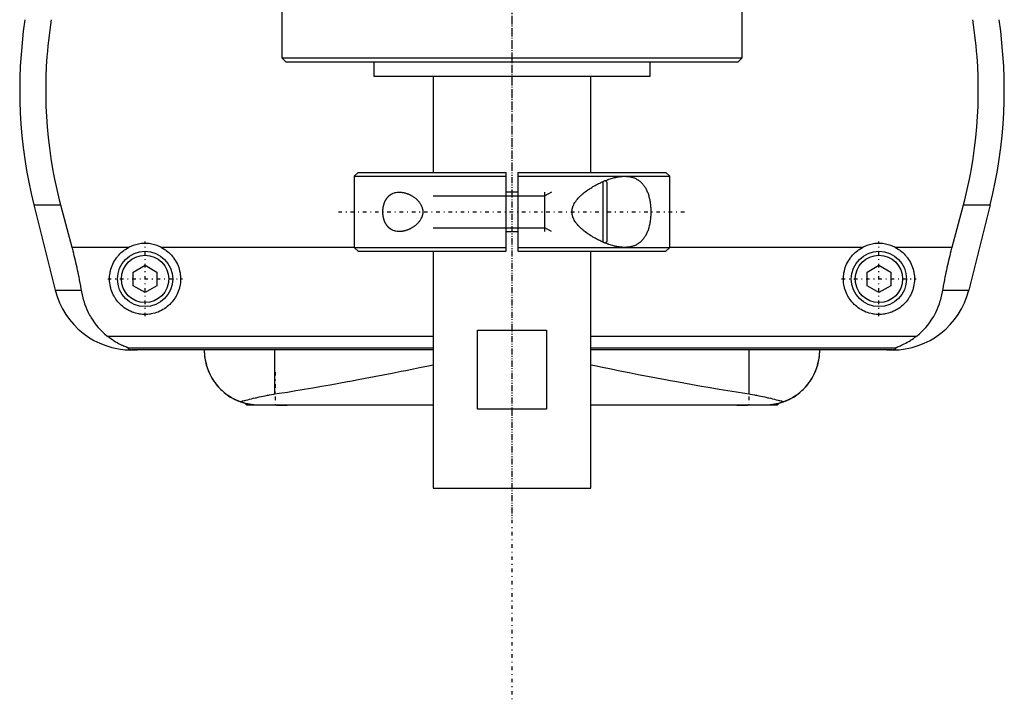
# Model space of a CAD drawing. Extents: x -90 to 90, y -104 to 484.
# Tile 1 of 5: x -62 to 62, y -104 to -18. Entities that reach past the tile are written whole.
import ezdxf

# ---------------------------------------------------------------- set-up
doc = ezdxf.new("R2010")
doc.units = 0
doc.linetypes.add('CENTER', pattern=[1.5, 0.45, -0.5, 0.05, -0.5])
for name, color, linetype in [('AM_0', 7, 'CONTINUOUS'), ('AM_10', 7, 'CONTINUOUS'), ('AM_7', 7, 'CENTER')]:
    doc.layers.add(name, color=color, linetype=linetype)

msp = doc.modelspace()

# ---------------------------------------------------------------- linework, layer by layer
at = {"layer": 'AM_0', "color": 7, "linetype": 'CONTINUOUS'}
for p, q in [((-29.18, -9.5), (-29.18, -23)), ((29.18, -23), (29.18, -9.5)), ((-29.18, -23), (-28.68, -23.5)), ((-29.18, -23), (29.18, -23)), ((-28.68, -23.5), (28.68, -23.5)), ((-17.5, -23.5), (-17.5, -25.3)), ((17.5, -25.3), (17.5, -23.5)), ((28.68, -23.5), (29.18, -23)), ((-17.5, -25.3), (17.5, -25.3)), ((-10, -25.3), (-10, -37.5)), ((10, -37.5), (10, -25.3)), ((-19.5, -37.5), (-20, -38)), ((-20, -38), (-20, -47)), ((-20, -38), (-0.75, -38)), ((-19.5, -37.5), (-0.75, -37.5)), ((-0.75, -47.5), (-0.75, -37.5)), ((0.75, -37.5), (19.5, -37.5)), ((0.75, -37.5), (0.75, -47.5)), ((0.75, -38), (20, -38)), ((11.5, -38.67), (11.5, -46.33)), ((12, -38.75), (11.8, -38.55)), ((20, -38), (19.5, -37.5)), ((20, -47), (20, -38)), ((12, -38.75), (12, -46.25)), ((0.75, -40), (-0.75, -40)), ((-60.6, -41.62), (-57.89, -52.43)), ((-60.6, -41.62), (-57.2, -41.62)), ((-57.2, -41.62), (-55.78, -46.97)), ((55.78, -46.97), (57.2, -41.62)), ((57.2, -41.62), (60.6, -41.62)), ((60.6, -41.62), (57.89, -52.43)), ((-0.75, -45), (0.75, -45)), ((-55.78, -46.97), (-48.5, -46.97)), ((-44.5, -46.97), (-20, -46.97)), ((-20, -47), (-19.5, -47.5)), ((-20, -47), (-0.75, -47)), ((0.75, -47), (20, -47)), ((11.8, -46.45), (12, -46.25)), ((19.5, -47.5), (20, -47)), ((20, -46.97), (44.5, -46.97)), ((48.5, -46.97), (55.78, -46.97)), ((-19.5, -47.5), (-0.75, -47.5)), ((-10, -47.5), (-10, -77.5)), ((0.75, -47.5), (19.5, -47.5)), ((10, -77.5), (10, -47.5)), ((-48, -50.13), (-46.5, -49.27)), ((-46.5, -49.27), (-45, -50.13)), ((45, -50.13), (46.5, -49.27)), ((46.5, -49.27), (48, -50.13)), ((-48, -51.87), (-48, -50.13)), ((-45, -50.13), (-45, -51.87)), ((45, -51.87), (45, -50.13)), ((48, -50.13), (48, -51.87)), ((-46.5, -52.73), (-48, -51.87)), ((-45, -51.87), (-46.5, -52.73)), ((46.5, -52.73), (45, -51.87)), ((48, -51.87), (46.5, -52.73)), ((-57.89, -52.43), (-54.6, -52.43)), ((54.6, -52.43), (57.89, -52.43)), ((-10, -58.31), (-51.17, -58.31)), ((-4.36, -67.5), (-4.36, -57.5)), ((-4.36, -57.5), (4.36, -57.5)), ((4.36, -57.5), (4.36, -67.5)), ((51.17, -58.31), (10, -58.31)), ((-10, -59.75), (-48.57, -59.75)), ((48.57, -59.75), (10, -59.75)), ((-10.01, -60), (-48.19, -60)), ((-30.04, -65.57), (-30.04, -60)), ((48.19, -60), (10.01, -60)), ((30.04, -65.57), (30.04, -60)), ((-34.07, -66.69), (-34.23, -66.64)), ((-33.85, -66.75), (-33.6, -67)), ((-10, -67), (-33.6, -67)), ((33.6, -67), (10, -67)), ((33.6, -67), (33.85, -66.75)), ((34.24, -66.63), (34.07, -66.69)), ((4.36, -67.5), (-4.36, -67.5)), ((-10, -77.5), (10, -77.5))]:
    msp.add_line(p, q, dxfattribs=at)
for points in [[(-58.39, -18.16, 0), (-58.5, -18.82, 0), (-58.67, -20.16, 0), (-58.82, -21.48, 0), (-58.88, -22.14, 0), (-58.94, -22.8, 0), (-59.02, -24.1, 0), (-59.07, -25.38, 0), (-59.09, -26.64, 0), (-59.09, -27.88, 0), (-59.06, -29.15, 0), (-59.03, -29.79, 0), (-58.99, -30.44, 0), (-58.9, -31.75, 0), (-58.78, -33.07, 0), (-58.62, -34.4, 0), (-58.43, -35.73, 0), (-58.21, -37.05, 0), (-58.09, -37.72, 0), (-57.96, -38.38, 0), (-57.68, -39.69, 0), (-57.37, -40.98, 0), (-57.2, -41.62, 0)], [(57.2, -41.62, 0), (57.37, -40.98, 0), (57.68, -39.69, 0), (57.96, -38.38, 0), (58.09, -37.72, 0), (58.21, -37.05, 0), (58.43, -35.73, 0), (58.62, -34.4, 0), (58.78, -33.07, 0), (58.9, -31.75, 0), (58.99, -30.44, 0), (59.03, -29.79, 0), (59.06, -29.15, 0), (59.09, -27.88, 0), (59.09, -26.64, 0), (59.07, -25.38, 0), (59.02, -24.1, 0), (58.94, -22.8, 0), (58.88, -22.14, 0), (58.82, -21.48, 0), (58.67, -20.16, 0), (58.5, -18.82, 0), (58.39, -18.16, 0)], [(14.28, -47, 0), (14.22, -47, 0), (14.09, -47, 0), (13.96, -46.99, 0), (13.9, -46.98, 0), (13.83, -46.98, 0), (13.7, -46.96, 0), (13.57, -46.95, 0), (13.43, -46.92, 0), (13.29, -46.9, 0), (13.15, -46.87, 0), (13.08, -46.86, 0), (13.01, -46.84, 0), (12.87, -46.81, 0), (12.73, -46.77, 0), (12.58, -46.73, 0), (12.44, -46.68, 0), (12.29, -46.63, 0), (12.22, -46.61, 0), (12.15, -46.58, 0), (12, -46.53, 0), (11.85, -46.47, 0), (11.78, -46.45, 0), (11.7, -46.42, 0), (11.56, -46.35, 0), (11.41, -46.29, 0), (11.34, -46.26, 0), (11.26, -46.22, 0), (11.11, -46.15, 0), (10.97, -46.08, 0), (10.82, -46.01, 0), (10.68, -45.93, 0), (10.53, -45.85, 0), (10.46, -45.81, 0), (10.39, -45.77, 0), (10.25, -45.69, 0), (10.11, -45.6, 0), (9.97, -45.52, 0), (9.83, -45.43, 0), (9.7, -45.34, 0), (9.63, -45.29, 0), (9.56, -45.25, 0), (9.43, -45.15, 0), (9.29, -45.05, 0), (9.16, -44.94, 0), (9.02, -44.83, 0), (8.89, -44.72, 0), (8.83, -44.66, 0), (8.76, -44.6, 0), (8.64, -44.48, 0), (8.51, -44.36, 0), (8.39, -44.23, 0), (8.28, -44.1, 0), (8.17, -43.97, 0), (8.12, -43.9, 0), (8.07, -43.83, 0), (7.98, -43.69, 0), (7.89, -43.55, 0), (7.82, -43.4, 0), (7.78, -43.31, 0), (7.76, -43.28, 0), (7.75, -43.26, 0), (7.75, -43.24, 0), (7.74, -43.23, 0), (7.73, -43.21, 0), (7.72, -43.18, 0), (7.71, -43.15, 0), (7.71, -43.13, 0), (7.7, -43.1, 0), (7.69, -43.09, 0), (7.69, -43.07, 0), (7.68, -43.05, 0), (7.67, -43.02, 0), (7.67, -43.01, 0), (7.67, -42.99, 0), (7.66, -42.97, 0), (7.65, -42.94, 0), (7.65, -42.93, 0), (7.65, -42.91, 0), (7.64, -42.89, 0), (7.63, -42.86, 0), (7.63, -42.83, 0), (7.62, -42.8, 0), (7.62, -42.77, 0), (7.62, -42.76, 0), (7.62, -42.75, 0), (7.61, -42.72, 0), (7.61, -42.69, 0), (7.61, -42.66, 0), (7.6, -42.63, 0), (7.6, -42.6, 0), (7.6, -42.59, 0), (7.6, -42.57, 0), (7.6, -42.54, 0), (7.6, -42.51, 0), (7.6, -42.5, 0), (7.6, -42.49, 0), (7.6, -42.46, 0), (7.6, -42.43, 0), (7.6, -42.41, 0), (7.6, -42.4, 0), (7.6, -42.37, 0), (7.61, -42.34, 0), (7.61, -42.31, 0), (7.61, -42.28, 0), (7.62, -42.25, 0), (7.62, -42.24, 0), (7.62, -42.23, 0), (7.62, -42.2, 0), (7.63, -42.17, 0), (7.63, -42.14, 0), (7.64, -42.11, 0), (7.65, -42.09, 0), (7.65, -42.07, 0), (7.65, -42.06, 0), (7.66, -42.03, 0), (7.67, -42.01, 0), (7.67, -41.99, 0), (7.67, -41.98, 0), (7.68, -41.95, 0), (7.69, -41.93, 0), (7.69, -41.91, 0), (7.7, -41.9, 0), (7.71, -41.87, 0), (7.71, -41.85, 0), (7.72, -41.82, 0), (7.73, -41.79, 0), (7.74, -41.77, 0), (7.75, -41.76, 0), (7.75, -41.74, 0), (7.76, -41.72, 0), (7.78, -41.69, 0), (7.82, -41.6, 0), (7.89, -41.45, 0), (7.98, -41.31, 0), (8.07, -41.17, 0), (8.12, -41.1, 0), (8.17, -41.03, 0), (8.28, -40.9, 0), (8.39, -40.77, 0), (8.51, -40.64, 0), (8.64, -40.52, 0), (8.76, -40.4, 0), (8.83, -40.34, 0), (8.89, -40.28, 0), (9.02, -40.17, 0), (9.16, -40.06, 0), (9.29, -39.95, 0), (9.43, -39.85, 0), (9.56, -39.75, 0), (9.63, -39.71, 0), (9.7, -39.66, 0), (9.83, -39.57, 0), (9.97, -39.48, 0), (10.11, -39.4, 0), (10.25, -39.31, 0), (10.39, -39.23, 0), (10.46, -39.19, 0), (10.53, -39.15, 0), (10.68, -39.07, 0), (10.82, -38.99, 0), (10.97, -38.92, 0), (11.11, -38.85, 0), (11.26, -38.78, 0), (11.34, -38.74, 0), (11.41, -38.71, 0), (11.56, -38.65, 0), (11.7, -38.58, 0), (11.78, -38.55, 0), (11.85, -38.53, 0), (12, -38.47, 0), (12.15, -38.42, 0), (12.22, -38.39, 0), (12.29, -38.37, 0), (12.44, -38.32, 0), (12.58, -38.27, 0), (12.73, -38.23, 0), (12.87, -38.19, 0), (13.01, -38.16, 0), (13.08, -38.14, 0), (13.15, -38.13, 0), (13.29, -38.1, 0), (13.43, -38.08, 0), (13.57, -38.05, 0), (13.7, -38.04, 0), (13.83, -38.02, 0), (13.9, -38.02, 0), (13.96, -38.01, 0), (14.09, -38, 0), (14.22, -38, 0), (14.28, -38, 0)], [(14.28, -38, 0), (14.33, -38, 0), (14.43, -38, 0), (14.53, -38.01, 0), (14.58, -38.01, 0), (14.63, -38.01, 0), (14.73, -38.03, 0), (14.83, -38.04, 0), (14.93, -38.05, 0), (15.03, -38.07, 0), (15.13, -38.09, 0), (15.18, -38.11, 0), (15.23, -38.12, 0), (15.32, -38.15, 0), (15.42, -38.18, 0), (15.51, -38.21, 0), (15.6, -38.25, 0), (15.69, -38.29, 0), (15.74, -38.32, 0), (15.78, -38.34, 0), (15.87, -38.39, 0), (15.96, -38.44, 0), (16, -38.47, 0), (16.04, -38.5, 0), (16.12, -38.56, 0), (16.2, -38.62, 0), (16.24, -38.65, 0), (16.28, -38.68, 0), (16.36, -38.75, 0), (16.43, -38.83, 0), (16.5, -38.9, 0), (16.57, -38.98, 0), (16.64, -39.06, 0), (16.67, -39.11, 0), (16.71, -39.15, 0), (16.77, -39.24, 0), (16.83, -39.33, 0), (16.89, -39.42, 0), (16.94, -39.52, 0), (17, -39.62, 0), (17.02, -39.68, 0), (17.05, -39.73, 0), (17.1, -39.84, 0), (17.15, -39.95, 0), (17.2, -40.07, 0), (17.24, -40.19, 0), (17.28, -40.32, 0), (17.3, -40.38, 0), (17.32, -40.45, 0), (17.36, -40.58, 0), (17.39, -40.71, 0), (17.43, -40.85, 0), (17.46, -40.99, 0), (17.48, -41.13, 0), (17.49, -41.2, 0), (17.51, -41.27, 0), (17.53, -41.41, 0), (17.55, -41.56, 0), (17.56, -41.7, 0), (17.57, -41.85, 0), (17.58, -41.99, 0), (17.59, -42.07, 0), (17.59, -42.14, 0), (17.6, -42.28, 0), (17.6, -42.43, 0), (17.6, -42.5, 0), (17.6, -42.57, 0), (17.6, -42.72, 0), (17.59, -42.86, 0), (17.59, -42.93, 0), (17.58, -43.01, 0), (17.57, -43.15, 0), (17.56, -43.3, 0), (17.55, -43.44, 0), (17.53, -43.59, 0), (17.51, -43.73, 0), (17.49, -43.8, 0), (17.48, -43.87, 0), (17.46, -44.01, 0), (17.43, -44.15, 0), (17.39, -44.29, 0), (17.36, -44.42, 0), (17.32, -44.55, 0), (17.3, -44.62, 0), (17.28, -44.68, 0), (17.24, -44.81, 0), (17.2, -44.93, 0), (17.15, -45.05, 0), (17.1, -45.16, 0), (17.05, -45.27, 0), (17.02, -45.32, 0), (17, -45.38, 0), (16.94, -45.48, 0), (16.89, -45.58, 0), (16.83, -45.67, 0), (16.77, -45.76, 0), (16.71, -45.85, 0), (16.67, -45.89, 0), (16.64, -45.94, 0), (16.57, -46.02, 0), (16.5, -46.1, 0), (16.43, -46.17, 0), (16.36, -46.25, 0), (16.28, -46.32, 0), (16.24, -46.35, 0), (16.2, -46.38, 0), (16.12, -46.44, 0), (16.04, -46.5, 0), (16, -46.53, 0), (15.96, -46.56, 0), (15.87, -46.61, 0), (15.78, -46.66, 0), (15.74, -46.68, 0), (15.69, -46.71, 0), (15.6, -46.75, 0), (15.51, -46.79, 0), (15.42, -46.82, 0), (15.32, -46.85, 0), (15.23, -46.88, 0), (15.18, -46.89, 0), (15.13, -46.91, 0), (15.03, -46.93, 0), (14.93, -46.95, 0), (14.83, -46.96, 0), (14.73, -46.97, 0), (14.63, -46.99, 0), (14.58, -46.99, 0), (14.53, -46.99, 0), (14.43, -47, 0), (14.33, -47, 0), (14.28, -47, 0)], [(-16.36, -42.5, 0), (-16.36, -42.48, 0), (-16.36, -42.44, 0), (-16.36, -42.4, 0), (-16.36, -42.38, 0), (-16.36, -42.36, 0), (-16.36, -42.32, 0), (-16.36, -42.27, 0), (-16.35, -42.23, 0), (-16.35, -42.19, 0), (-16.35, -42.15, 0), (-16.34, -42.13, 0), (-16.34, -42.11, 0), (-16.34, -42.07, 0), (-16.33, -42.03, 0), (-16.33, -41.99, 0), (-16.32, -41.95, 0), (-16.31, -41.91, 0), (-16.31, -41.88, 0), (-16.31, -41.86, 0), (-16.3, -41.82, 0), (-16.29, -41.78, 0), (-16.28, -41.76, 0), (-16.28, -41.74, 0), (-16.27, -41.7, 0), (-16.26, -41.67, 0), (-16.26, -41.65, 0), (-16.25, -41.63, 0), (-16.24, -41.59, 0), (-16.23, -41.55, 0), (-16.22, -41.51, 0), (-16.21, -41.47, 0), (-16.19, -41.44, 0), (-16.19, -41.42, 0), (-16.18, -41.4, 0), (-16.17, -41.36, 0), (-16.15, -41.33, 0), (-16.14, -41.29, 0), (-16.13, -41.26, 0), (-16.11, -41.22, 0), (-16.1, -41.21, 0), (-16.1, -41.19, 0), (-16.08, -41.15, 0), (-16.06, -41.12, 0), (-16.05, -41.09, 0), (-16.03, -41.06, 0), (-16.01, -41.03, 0), (-16.01, -41.01, 0), (-16, -41, 0), (-15.98, -40.97, 0), (-15.96, -40.94, 0), (-15.94, -40.91, 0), (-15.93, -40.88, 0), (-15.91, -40.85, 0), (-15.9, -40.84, 0), (-15.89, -40.82, 0), (-15.87, -40.8, 0), (-15.85, -40.77, 0), (-15.83, -40.75, 0), (-15.81, -40.72, 0), (-15.79, -40.69, 0), (-15.78, -40.68, 0), (-15.77, -40.67, 0), (-15.75, -40.65, 0), (-15.73, -40.62, 0), (-15.72, -40.61, 0), (-15.71, -40.6, 0), (-15.69, -40.58, 0), (-15.67, -40.55, 0), (-15.66, -40.54, 0), (-15.64, -40.53, 0), (-15.62, -40.51, 0), (-15.6, -40.49, 0), (-15.58, -40.47, 0), (-15.55, -40.45, 0), (-15.53, -40.43, 0), (-15.52, -40.42, 0), (-15.51, -40.41, 0), (-15.48, -40.39, 0), (-15.46, -40.37, 0), (-15.43, -40.35, 0), (-15.41, -40.33, 0), (-15.38, -40.32, 0), (-15.37, -40.31, 0), (-15.36, -40.3, 0), (-15.33, -40.28, 0), (-15.31, -40.27, 0), (-15.28, -40.25, 0), (-15.25, -40.24, 0), (-15.23, -40.22, 0), (-15.21, -40.22, 0), (-15.2, -40.21, 0), (-15.17, -40.2, 0), (-15.15, -40.18, 0), (-15.05, -40.14, 0), (-14.88, -40.08, 0), (-14.8, -40.06, 0), (-14.71, -40.04, 0), (-14.54, -40.01, 0), (-14.37, -40, 0), (-14.28, -40, 0)], [(-14.28, -40, 0), (-14.25, -40, 0), (-14.19, -40, 0), (-14.12, -40.01, 0), (-14.09, -40.01, 0), (-14.06, -40.01, 0), (-13.99, -40.02, 0), (-13.93, -40.03, 0), (-13.86, -40.04, 0), (-13.79, -40.05, 0), (-13.72, -40.06, 0), (-13.69, -40.07, 0), (-13.65, -40.08, 0), (-13.58, -40.09, 0), (-13.52, -40.11, 0), (-13.45, -40.13, 0), (-13.38, -40.16, 0), (-13.31, -40.18, 0), (-13.27, -40.19, 0), (-13.24, -40.21, 0), (-13.17, -40.23, 0), (-13.1, -40.26, 0), (-13.06, -40.28, 0), (-13.03, -40.29, 0), (-12.96, -40.32, 0), (-12.89, -40.36, 0), (-12.86, -40.38, 0), (-12.82, -40.39, 0), (-12.76, -40.43, 0), (-12.69, -40.47, 0), (-12.62, -40.51, 0), (-12.56, -40.55, 0), (-12.49, -40.6, 0), (-12.46, -40.62, 0), (-12.43, -40.64, 0), (-12.36, -40.69, 0), (-12.3, -40.73, 0), (-12.24, -40.78, 0), (-12.18, -40.83, 0), (-12.12, -40.88, 0), (-12.09, -40.91, 0), (-12.06, -40.94, 0), (-12.01, -40.99, 0), (-11.95, -41.05, 0), (-11.89, -41.11, 0), (-11.84, -41.18, 0), (-11.78, -41.24, 0), (-11.76, -41.28, 0), (-11.73, -41.31, 0), (-11.68, -41.38, 0), (-11.63, -41.45, 0), (-11.58, -41.53, 0), (-11.54, -41.61, 0), (-11.5, -41.68, 0), (-11.48, -41.72, 0), (-11.46, -41.76, 0), (-11.43, -41.85, 0), (-11.4, -41.93, 0), (-11.37, -42.02, 0), (-11.35, -42.1, 0), (-11.33, -42.19, 0), (-11.32, -42.23, 0), (-11.32, -42.28, 0), (-11.31, -42.37, 0), (-11.3, -42.46, 0), (-11.3, -42.5, 0), (-11.3, -42.54, 0), (-11.31, -42.63, 0), (-11.32, -42.72, 0), (-11.32, -42.77, 0), (-11.33, -42.81, 0), (-11.35, -42.9, 0), (-11.37, -42.98, 0), (-11.4, -43.07, 0), (-11.43, -43.15, 0), (-11.46, -43.24, 0), (-11.48, -43.28, 0), (-11.5, -43.32, 0), (-11.54, -43.39, 0), (-11.58, -43.47, 0), (-11.63, -43.55, 0), (-11.68, -43.62, 0), (-11.73, -43.69, 0), (-11.76, -43.72, 0), (-11.78, -43.76, 0), (-11.84, -43.82, 0), (-11.89, -43.89, 0), (-11.95, -43.95, 0), (-12.01, -44.01, 0), (-12.06, -44.06, 0), (-12.09, -44.09, 0), (-12.12, -44.12, 0), (-12.18, -44.17, 0), (-12.24, -44.22, 0), (-12.3, -44.27, 0), (-12.36, -44.31, 0), (-12.43, -44.36, 0), (-12.46, -44.38, 0), (-12.49, -44.4, 0), (-12.56, -44.45, 0), (-12.62, -44.49, 0), (-12.69, -44.53, 0), (-12.76, -44.57, 0), (-12.82, -44.61, 0), (-12.86, -44.62, 0), (-12.89, -44.64, 0), (-12.96, -44.68, 0), (-13.03, -44.71, 0), (-13.06, -44.72, 0), (-13.1, -44.74, 0), (-13.17, -44.77, 0), (-13.24, -44.79, 0), (-13.27, -44.81, 0), (-13.31, -44.82, 0), (-13.38, -44.84, 0), (-13.45, -44.87, 0), (-13.52, -44.89, 0), (-13.58, -44.91, 0), (-13.65, -44.92, 0), (-13.69, -44.93, 0), (-13.72, -44.94, 0), (-13.79, -44.95, 0), (-13.86, -44.96, 0), (-13.93, -44.97, 0), (-13.99, -44.98, 0), (-14.06, -44.99, 0), (-14.09, -44.99, 0), (-14.12, -44.99, 0), (-14.19, -45, 0), (-14.25, -45, 0), (-14.28, -45, 0)], [(-14.28, -45, 0), (-14.37, -45, 0), (-14.54, -44.99, 0), (-14.71, -44.96, 0), (-14.8, -44.94, 0), (-14.88, -44.92, 0), (-15.05, -44.86, 0), (-15.15, -44.82, 0), (-15.17, -44.8, 0), (-15.2, -44.79, 0), (-15.21, -44.78, 0), (-15.23, -44.78, 0), (-15.25, -44.76, 0), (-15.28, -44.75, 0), (-15.31, -44.73, 0), (-15.33, -44.72, 0), (-15.36, -44.7, 0), (-15.37, -44.69, 0), (-15.38, -44.68, 0), (-15.41, -44.67, 0), (-15.43, -44.65, 0), (-15.46, -44.63, 0), (-15.48, -44.61, 0), (-15.51, -44.59, 0), (-15.52, -44.58, 0), (-15.53, -44.57, 0), (-15.55, -44.55, 0), (-15.58, -44.53, 0), (-15.6, -44.51, 0), (-15.62, -44.49, 0), (-15.64, -44.47, 0), (-15.66, -44.46, 0), (-15.67, -44.45, 0), (-15.69, -44.42, 0), (-15.71, -44.4, 0), (-15.72, -44.39, 0), (-15.73, -44.38, 0), (-15.75, -44.35, 0), (-15.77, -44.33, 0), (-15.78, -44.32, 0), (-15.79, -44.31, 0), (-15.81, -44.28, 0), (-15.83, -44.25, 0), (-15.85, -44.23, 0), (-15.87, -44.2, 0), (-15.89, -44.18, 0), (-15.9, -44.16, 0), (-15.91, -44.15, 0), (-15.93, -44.12, 0), (-15.94, -44.09, 0), (-15.96, -44.06, 0), (-15.98, -44.03, 0), (-16, -44, 0), (-16.01, -43.99, 0), (-16.01, -43.97, 0), (-16.03, -43.94, 0), (-16.05, -43.91, 0), (-16.06, -43.88, 0), (-16.08, -43.85, 0), (-16.1, -43.81, 0), (-16.1, -43.79, 0), (-16.11, -43.78, 0), (-16.13, -43.74, 0), (-16.14, -43.71, 0), (-16.15, -43.67, 0), (-16.17, -43.64, 0), (-16.18, -43.6, 0), (-16.19, -43.58, 0), (-16.19, -43.56, 0), (-16.21, -43.53, 0), (-16.22, -43.49, 0), (-16.23, -43.45, 0), (-16.24, -43.41, 0), (-16.25, -43.37, 0), (-16.26, -43.35, 0), (-16.26, -43.33, 0), (-16.27, -43.3, 0), (-16.28, -43.26, 0), (-16.28, -43.24, 0), (-16.29, -43.22, 0), (-16.3, -43.18, 0), (-16.31, -43.14, 0), (-16.31, -43.12, 0), (-16.31, -43.09, 0), (-16.32, -43.05, 0), (-16.33, -43.01, 0), (-16.33, -42.97, 0), (-16.34, -42.93, 0), (-16.34, -42.89, 0), (-16.34, -42.87, 0), (-16.35, -42.85, 0), (-16.35, -42.81, 0), (-16.35, -42.77, 0), (-16.36, -42.73, 0), (-16.36, -42.68, 0), (-16.36, -42.64, 0), (-16.36, -42.62, 0), (-16.36, -42.6, 0), (-16.36, -42.56, 0), (-16.36, -42.52, 0), (-16.36, -42.5, 0)], [(-55.78, -46.97, 0), (-55.74, -47.12, 0), (-55.66, -47.42, 0), (-55.58, -47.73, 0), (-55.55, -47.88, 0), (-55.51, -48.03, 0), (-55.44, -48.33, 0), (-55.37, -48.63, 0), (-55.3, -48.92, 0), (-55.23, -49.22, 0), (-55.16, -49.52, 0), (-55.13, -49.68, 0), (-55.1, -49.83, 0), (-55.03, -50.13, 0), (-54.97, -50.44, 0), (-54.91, -50.74, 0), (-54.85, -51.05, 0), (-54.79, -51.35, 0), (-54.76, -51.51, 0), (-54.73, -51.66, 0), (-54.68, -51.97, 0), (-54.63, -52.27, 0), (-54.6, -52.43, 0)], [(-44.5, -46.97, 0), (-44.4, -47.02, 0), (-44.2, -47.13, 0), (-44, -47.26, 0), (-43.91, -47.32, 0), (-43.82, -47.39, 0), (-43.64, -47.53, 0), (-43.47, -47.67, 0), (-43.31, -47.82, 0), (-43.16, -47.98, 0), (-43.02, -48.15, 0), (-42.95, -48.24, 0), (-42.88, -48.33, 0), (-42.75, -48.52, 0), (-42.63, -48.71, 0), (-42.51, -48.91, 0), (-42.41, -49.12, 0), (-42.32, -49.33, 0), (-42.28, -49.44, 0), (-42.24, -49.55, 0), (-42.17, -49.76, 0), (-42.12, -49.99, 0), (-42.09, -50.1, 0), (-42.07, -50.21, 0), (-42.04, -50.43, 0), (-42.01, -50.65, 0), (-42.01, -50.76, 0), (-42, -50.87, 0), (-42, -51.08, 0), (-42.01, -51.3, 0), (-42.03, -51.51, 0), (-42.06, -51.73, 0), (-42.1, -51.95, 0), (-42.13, -52.06, 0), (-42.15, -52.17, 0), (-42.22, -52.38, 0), (-42.29, -52.59, 0), (-42.38, -52.8, 0), (-42.47, -53, 0), (-42.57, -53.2, 0), (-42.63, -53.29, 0), (-42.69, -53.39, 0), (-42.81, -53.57, 0), (-42.94, -53.75, 0), (-43.07, -53.92, 0), (-43.22, -54.08, 0), (-43.37, -54.23, 0), (-43.44, -54.3, 0), (-43.52, -54.37, 0), (-43.69, -54.51, 0), (-43.86, -54.65, 0), (-44.05, -54.77, 0), (-44.24, -54.89, 0), (-44.43, -55, 0), (-44.54, -55.05, 0), (-44.64, -55.1, 0), (-44.85, -55.19, 0), (-45.06, -55.26, 0), (-45.28, -55.33, 0), (-45.5, -55.39, 0), (-45.72, -55.43, 0), (-45.84, -55.45, 0), (-45.95, -55.47, 0), (-46.17, -55.49, 0), (-46.39, -55.5, 0), (-46.5, -55.5, 0), (-46.61, -55.5, 0), (-46.83, -55.49, 0), (-47.05, -55.47, 0), (-47.16, -55.45, 0), (-47.28, -55.43, 0), (-47.5, -55.39, 0), (-47.72, -55.33, 0), (-47.94, -55.26, 0), (-48.15, -55.19, 0), (-48.36, -55.1, 0), (-48.46, -55.05, 0), (-48.57, -55, 0), (-48.76, -54.89, 0), (-48.95, -54.77, 0), (-49.14, -54.65, 0), (-49.31, -54.51, 0), (-49.48, -54.37, 0), (-49.56, -54.3, 0), (-49.63, -54.23, 0), (-49.78, -54.08, 0), (-49.93, -53.92, 0), (-50.06, -53.75, 0), (-50.19, -53.57, 0), (-50.31, -53.39, 0), (-50.37, -53.29, 0), (-50.43, -53.2, 0), (-50.53, -53, 0), (-50.62, -52.8, 0), (-50.71, -52.59, 0), (-50.78, -52.38, 0), (-50.85, -52.17, 0), (-50.87, -52.06, 0), (-50.9, -51.95, 0), (-50.94, -51.73, 0), (-50.97, -51.51, 0), (-50.99, -51.3, 0), (-51, -51.08, 0), (-51, -50.87, 0), (-50.99, -50.76, 0), (-50.99, -50.65, 0), (-50.96, -50.43, 0), (-50.93, -50.21, 0), (-50.91, -50.1, 0), (-50.88, -49.99, 0), (-50.83, -49.76, 0), (-50.76, -49.55, 0), (-50.72, -49.44, 0), (-50.68, -49.33, 0), (-50.59, -49.12, 0), (-50.49, -48.91, 0), (-50.37, -48.71, 0), (-50.25, -48.52, 0), (-50.12, -48.33, 0), (-50.05, -48.24, 0), (-49.98, -48.15, 0), (-49.84, -47.98, 0), (-49.69, -47.82, 0), (-49.53, -47.67, 0), (-49.36, -47.53, 0), (-49.18, -47.39, 0), (-49.09, -47.32, 0), (-49, -47.26, 0), (-48.8, -47.13, 0), (-48.6, -47.02, 0), (-48.5, -46.97, 0)], [(48.5, -46.97, 0), (48.6, -47.02, 0), (48.8, -47.13, 0), (49, -47.26, 0), (49.09, -47.32, 0), (49.18, -47.39, 0), (49.36, -47.53, 0), (49.53, -47.67, 0), (49.69, -47.82, 0), (49.84, -47.98, 0), (49.98, -48.15, 0), (50.05, -48.24, 0), (50.12, -48.33, 0), (50.25, -48.52, 0), (50.37, -48.71, 0), (50.49, -48.91, 0), (50.59, -49.12, 0), (50.68, -49.33, 0), (50.72, -49.44, 0), (50.76, -49.55, 0), (50.83, -49.76, 0), (50.88, -49.99, 0), (50.91, -50.1, 0), (50.93, -50.21, 0), (50.96, -50.43, 0), (50.99, -50.65, 0), (50.99, -50.76, 0), (51, -50.87, 0), (51, -51.08, 0), (50.99, -51.3, 0), (50.97, -51.51, 0), (50.94, -51.73, 0), (50.9, -51.95, 0), (50.87, -52.06, 0), (50.85, -52.17, 0), (50.78, -52.38, 0), (50.71, -52.59, 0), (50.62, -52.8, 0), (50.53, -53, 0), (50.43, -53.2, 0), (50.37, -53.29, 0), (50.31, -53.39, 0), (50.19, -53.57, 0), (50.06, -53.75, 0), (49.93, -53.92, 0), (49.78, -54.08, 0), (49.63, -54.23, 0), (49.56, -54.3, 0), (49.48, -54.37, 0), (49.31, -54.51, 0), (49.14, -54.65, 0), (48.95, -54.77, 0), (48.76, -54.89, 0), (48.57, -55, 0), (48.46, -55.05, 0), (48.36, -55.1, 0), (48.15, -55.19, 0), (47.94, -55.26, 0), (47.72, -55.33, 0), (47.5, -55.39, 0), (47.28, -55.43, 0), (47.16, -55.45, 0), (47.05, -55.47, 0), (46.83, -55.49, 0), (46.61, -55.5, 0), (46.5, -55.5, 0), (46.39, -55.5, 0), (46.17, -55.49, 0), (45.95, -55.47, 0), (45.84, -55.45, 0), (45.72, -55.43, 0), (45.5, -55.39, 0), (45.28, -55.33, 0), (45.06, -55.26, 0), (44.85, -55.19, 0), (44.64, -55.1, 0), (44.54, -55.05, 0), (44.43, -55, 0), (44.24, -54.89, 0), (44.05, -54.77, 0), (43.86, -54.65, 0), (43.69, -54.51, 0), (43.52, -54.37, 0), (43.44, -54.3, 0), (43.37, -54.23, 0), (43.22, -54.08, 0), (43.07, -53.92, 0), (42.94, -53.75, 0), (42.81, -53.57, 0), (42.69, -53.39, 0), (42.63, -53.29, 0), (42.57, -53.2, 0), (42.47, -53, 0), (42.38, -52.8, 0), (42.29, -52.59, 0), (42.22, -52.38, 0), (42.15, -52.17, 0), (42.13, -52.06, 0), (42.1, -51.95, 0), (42.06, -51.73, 0), (42.03, -51.51, 0), (42.01, -51.3, 0), (42, -51.08, 0), (42, -50.87, 0), (42.01, -50.76, 0), (42.01, -50.65, 0), (42.04, -50.43, 0), (42.07, -50.21, 0), (42.09, -50.1, 0), (42.12, -49.99, 0), (42.17, -49.76, 0), (42.24, -49.55, 0), (42.28, -49.44, 0), (42.32, -49.33, 0), (42.41, -49.12, 0), (42.51, -48.91, 0), (42.63, -48.71, 0), (42.75, -48.52, 0), (42.88, -48.33, 0), (42.95, -48.24, 0), (43.02, -48.15, 0), (43.16, -47.98, 0), (43.31, -47.82, 0), (43.47, -47.67, 0), (43.64, -47.53, 0), (43.82, -47.39, 0), (43.91, -47.32, 0), (44, -47.26, 0), (44.2, -47.13, 0), (44.4, -47.02, 0), (44.5, -46.97, 0)], [(54.6, -52.43, 0), (54.63, -52.27, 0), (54.68, -51.97, 0), (54.73, -51.66, 0), (54.76, -51.51, 0), (54.79, -51.35, 0), (54.85, -51.05, 0), (54.91, -50.74, 0), (54.97, -50.44, 0), (55.03, -50.13, 0), (55.1, -49.83, 0), (55.13, -49.68, 0), (55.16, -49.52, 0), (55.23, -49.22, 0), (55.3, -48.92, 0), (55.37, -48.63, 0), (55.44, -48.33, 0), (55.51, -48.03, 0), (55.55, -47.88, 0), (55.58, -47.73, 0), (55.66, -47.42, 0), (55.74, -47.12, 0), (55.78, -46.97, 0)], [(-54.6, -52.43, 0), (-54.57, -52.62, 0), (-54.49, -53.02, 0), (-54.39, -53.4, 0), (-54.34, -53.6, 0), (-54.28, -53.78, 0), (-54.16, -54.16, 0), (-54.02, -54.53, 0), (-53.87, -54.89, 0), (-53.71, -55.24, 0), (-53.53, -55.58, 0), (-53.43, -55.75, 0), (-53.34, -55.91, 0), (-53.13, -56.24, 0), (-52.91, -56.55, 0), (-52.68, -56.85, 0), (-52.44, -57.14, 0), (-52.18, -57.42, 0), (-52.04, -57.56, 0), (-51.91, -57.69, 0), (-51.62, -57.95, 0), (-51.33, -58.19, 0), (-51.17, -58.31, 0)], [(51.17, -58.31, 0), (51.33, -58.19, 0), (51.62, -57.95, 0), (51.91, -57.69, 0), (52.04, -57.56, 0), (52.18, -57.42, 0), (52.44, -57.14, 0), (52.68, -56.85, 0), (52.91, -56.55, 0), (53.13, -56.24, 0), (53.34, -55.91, 0), (53.44, -55.75, 0), (53.53, -55.58, 0), (53.71, -55.24, 0), (53.87, -54.88, 0), (54.02, -54.53, 0), (54.16, -54.16, 0), (54.28, -53.78, 0), (54.34, -53.6, 0), (54.39, -53.4, 0), (54.49, -53.02, 0), (54.57, -52.62, 0), (54.6, -52.43, 0)], [(-51.17, -58.31, 0), (-51.06, -58.39, 0), (-50.84, -58.55, 0), (-50.63, -58.69, 0), (-50.53, -58.76, 0), (-50.43, -58.83, 0), (-50.23, -58.95, 0), (-50.04, -59.06, 0), (-49.85, -59.16, 0), (-49.68, -59.25, 0), (-49.52, -59.33, 0), (-49.44, -59.37, 0), (-49.36, -59.4, 0), (-49.22, -59.46, 0), (-49.09, -59.52, 0), (-48.96, -59.57, 0), (-48.89, -59.6, 0), (-48.88, -59.61, 0), (-48.86, -59.61, 0), (-48.85, -59.62, 0), (-48.84, -59.62, 0), (-48.82, -59.63, 0), (-48.8, -59.64, 0), (-48.78, -59.64, 0), (-48.77, -59.65, 0), (-48.75, -59.66, 0), (-48.74, -59.66, 0), (-48.73, -59.66, 0), (-48.72, -59.67, 0), (-48.7, -59.67, 0), (-48.7, -59.68, 0), (-48.69, -59.68, 0), (-48.68, -59.69, 0), (-48.66, -59.69, 0), (-48.66, -59.69, 0), (-48.65, -59.7, 0), (-48.64, -59.7, 0), (-48.63, -59.71, 0), (-48.62, -59.71, 0), (-48.61, -59.71, 0), (-48.6, -59.72, 0), (-48.59, -59.72, 0), (-48.59, -59.72, 0), (-48.58, -59.73, 0), (-48.58, -59.73, 0), (-48.57, -59.73, 0), (-48.57, -59.74, 0), (-48.57, -59.74, 0), (-48.57, -59.74, 0), (-48.57, -59.74, 0), (-48.57, -59.74, 0), (-48.57, -59.75, 0), (-48.57, -59.75, 0)], [(48.57, -59.75, 0), (48.57, -59.75, 0), (48.57, -59.74, 0), (48.57, -59.74, 0), (48.57, -59.74, 0), (48.57, -59.74, 0), (48.57, -59.74, 0), (48.57, -59.73, 0), (48.58, -59.73, 0), (48.58, -59.73, 0), (48.59, -59.72, 0), (48.59, -59.72, 0), (48.6, -59.72, 0), (48.61, -59.71, 0), (48.62, -59.71, 0), (48.63, -59.71, 0), (48.64, -59.7, 0), (48.65, -59.7, 0), (48.66, -59.69, 0), (48.66, -59.69, 0), (48.68, -59.68, 0), (48.69, -59.68, 0), (48.7, -59.68, 0), (48.71, -59.67, 0), (48.72, -59.67, 0), (48.74, -59.66, 0), (48.74, -59.66, 0), (48.75, -59.65, 0), (48.77, -59.65, 0), (48.79, -59.64, 0), (48.8, -59.63, 0), (48.82, -59.63, 0), (48.84, -59.62, 0), (48.85, -59.62, 0), (48.86, -59.61, 0), (48.88, -59.6, 0), (48.9, -59.6, 0), (48.97, -59.57, 0), (49.1, -59.52, 0), (49.23, -59.46, 0), (49.38, -59.39, 0), (49.46, -59.36, 0), (49.54, -59.32, 0), (49.71, -59.23, 0), (49.9, -59.14, 0), (50.09, -59.03, 0), (50.28, -58.92, 0), (50.48, -58.79, 0), (50.58, -58.73, 0), (50.68, -58.66, 0), (50.88, -58.53, 0), (51.07, -58.38, 0), (51.17, -58.31, 0)], [(-48.57, -59.75, 0), (-48.58, -59.75, 0), (-48.6, -59.77, 0), (-48.62, -59.78, 0), (-48.62, -59.79, 0), (-48.63, -59.8, 0), (-48.63, -59.81, 0), (-48.63, -59.83, 0), (-48.63, -59.84, 0), (-48.62, -59.86, 0), (-48.6, -59.87, 0), (-48.58, -59.88, 0), (-48.57, -59.89, 0), (-48.54, -59.9, 0), (-48.49, -59.92, 0), (-48.43, -59.93, 0), (-48.35, -59.95, 0), (-48.3, -59.96, 0), (-48.28, -59.96, 0), (-48.27, -59.96, 0), (-48.26, -59.96, 0), (-48.25, -59.96, 0), (-48.23, -59.97, 0), (-48.21, -59.97, 0), (-48.2, -59.97, 0), (-48.19, -59.97, 0), (-48.16, -59.97, 0), (-48.14, -59.98, 0), (-48.13, -59.98, 0), (-48.11, -59.98, 0), (-48.09, -59.98, 0), (-48.06, -59.98, 0), (-48.03, -59.98, 0), (-48, -59.99, 0), (-47.97, -59.99, 0), (-47.95, -59.99, 0), (-47.93, -59.99, 0), (-47.91, -59.99, 0), (-47.9, -59.99, 0), (-47.9, -59.99, 0), (-47.89, -59.99, 0), (-47.89, -59.99, 0), (-47.88, -59.99, 0), (-47.88, -59.99, 0), (-47.87, -59.99, 0), (-47.86, -59.99, 0), (-47.86, -59.99, 0), (-47.85, -59.99, 0), (-47.85, -59.99, 0), (-47.84, -59.99, 0), (-47.83, -59.99, 0), (-47.83, -59.99, 0), (-47.82, -60, 0), (-47.81, -60, 0), (-47.81, -60, 0), (-47.81, -60, 0), (-47.8, -60, 0), (-47.79, -60, 0), (-47.78, -60, 0), (-47.78, -60, 0), (-47.77, -60, 0), (-47.76, -60, 0), (-47.76, -60, 0), (-47.75, -60, 0), (-47.74, -60, 0), (-47.73, -60, 0), (-47.73, -60, 0), (-47.72, -60, 0), (-47.71, -60, 0), (-47.71, -60, 0), (-47.7, -60, 0), (-47.69, -60, 0), (-47.69, -60, 0), (-47.68, -60, 0), (-47.67, -60, 0), (-47.67, -60, 0), (-47.66, -60, 0), (-47.66, -60, 0), (-47.65, -60, 0), (-47.64, -60, 0), (-47.63, -60, 0), (-47.62, -60, 0), (-47.61, -60, 0), (-47.61, -60, 0), (-47.6, -60, 0), (-47.59, -60, 0), (-47.58, -60, 0), (-47.57, -60, 0), (-47.57, -60, 0), (-47.56, -60, 0), (-47.55, -60, 0), (-47.55, -60, 0), (-47.54, -60, 0), (-47.53, -60, 0), (-47.52, -60, 0)], [(47.52, -60, 0), (47.53, -60, 0), (47.54, -60, 0), (47.55, -60, 0), (47.55, -60, 0), (47.56, -60, 0), (47.57, -60, 0), (47.57, -60, 0), (47.58, -60, 0), (47.59, -60, 0), (47.6, -60, 0), (47.61, -60, 0), (47.61, -60, 0), (47.62, -60, 0), (47.63, -60, 0), (47.64, -60, 0), (47.65, -60, 0), (47.66, -60, 0), (47.66, -60, 0), (47.67, -60, 0), (47.67, -60, 0), (47.68, -60, 0), (47.69, -60, 0), (47.69, -60, 0), (47.7, -60, 0), (47.71, -60, 0), (47.71, -60, 0), (47.72, -60, 0), (47.73, -60, 0), (47.73, -60, 0), (47.74, -60, 0), (47.75, -60, 0), (47.76, -60, 0), (47.76, -60, 0), (47.77, -60, 0), (47.78, -60, 0), (47.78, -60, 0), (47.79, -60, 0), (47.8, -60, 0), (47.81, -60, 0), (47.81, -60, 0), (47.81, -60, 0), (47.82, -60, 0), (47.83, -59.99, 0), (47.83, -59.99, 0), (47.84, -59.99, 0), (47.85, -59.99, 0), (47.85, -59.99, 0), (47.86, -59.99, 0), (47.86, -59.99, 0), (47.87, -59.99, 0), (47.89, -59.99, 0), (47.93, -59.99, 0), (47.95, -59.99, 0), (47.97, -59.99, 0), (48, -59.99, 0), (48.03, -59.98, 0), (48.06, -59.98, 0), (48.09, -59.98, 0), (48.11, -59.98, 0), (48.13, -59.98, 0), (48.14, -59.98, 0), (48.16, -59.97, 0), (48.19, -59.97, 0), (48.2, -59.97, 0), (48.21, -59.97, 0), (48.23, -59.97, 0), (48.25, -59.96, 0), (48.26, -59.96, 0), (48.27, -59.96, 0), (48.28, -59.96, 0), (48.3, -59.96, 0), (48.35, -59.95, 0), (48.43, -59.93, 0), (48.49, -59.92, 0), (48.54, -59.9, 0), (48.57, -59.89, 0), (48.58, -59.88, 0), (48.6, -59.87, 0), (48.62, -59.86, 0), (48.63, -59.84, 0), (48.63, -59.83, 0), (48.63, -59.81, 0), (48.63, -59.8, 0), (48.62, -59.79, 0), (48.62, -59.78, 0), (48.6, -59.77, 0), (48.58, -59.75, 0), (48.57, -59.75, 0)], [(-39, -60, 0), (-39, -60.17, 0), (-38.98, -60.51, 0), (-38.95, -60.86, 0), (-38.92, -61.04, 0), (-38.89, -61.21, 0), (-38.82, -61.56, 0), (-38.73, -61.92, 0), (-38.62, -62.27, 0), (-38.49, -62.61, 0), (-38.34, -62.96, 0), (-38.26, -63.13, 0), (-38.18, -63.3, 0), (-37.99, -63.63, 0), (-37.78, -63.95, 0), (-37.55, -64.27, 0), (-37.3, -64.57, 0), (-37.03, -64.87, 0), (-36.89, -65.01, 0), (-36.74, -65.15, 0), (-36.44, -65.41, 0), (-36.11, -65.66, 0), (-35.94, -65.78, 0)], [(-39, -60, 0), (-39, -60.21, 0), (-38.97, -60.62, 0), (-38.92, -61.05, 0), (-38.89, -61.26, 0), (-38.84, -61.47, 0), (-38.74, -61.9, 0), (-38.6, -62.33, 0), (-38.44, -62.75, 0), (-38.25, -63.16, 0), (-38.02, -63.57, 0), (-37.9, -63.77, 0), (-37.77, -63.96, 0), (-37.49, -64.34, 0), (-37.18, -64.71, 0), (-36.84, -65.06, 0), (-36.48, -65.38, 0), (-36.08, -65.69, 0), (-35.88, -65.83, 0), (-35.66, -65.96, 0), (-35.22, -66.22, 0), (-34.74, -66.44, 0), (-34.48, -66.54, 0)], [(34.48, -66.54, 0), (34.74, -66.44, 0), (35.22, -66.22, 0), (35.66, -65.96, 0), (35.88, -65.83, 0), (36.08, -65.69, 0), (36.48, -65.38, 0), (36.84, -65.06, 0), (37.18, -64.71, 0), (37.49, -64.34, 0), (37.77, -63.96, 0), (37.9, -63.77, 0), (38.02, -63.57, 0), (38.25, -63.16, 0), (38.44, -62.75, 0), (38.6, -62.33, 0), (38.74, -61.9, 0), (38.84, -61.47, 0), (38.89, -61.26, 0), (38.92, -61.05, 0), (38.97, -60.62, 0), (39, -60.21, 0), (39, -60, 0)], [(35.94, -65.78, 0), (36.11, -65.66, 0), (36.44, -65.41, 0), (36.74, -65.15, 0), (36.89, -65.01, 0), (37.03, -64.87, 0), (37.3, -64.57, 0), (37.55, -64.27, 0), (37.78, -63.95, 0), (37.99, -63.63, 0), (38.18, -63.3, 0), (38.26, -63.13, 0), (38.34, -62.96, 0), (38.49, -62.61, 0), (38.62, -62.27, 0), (38.73, -61.92, 0), (38.82, -61.56, 0), (38.89, -61.21, 0), (38.92, -61.04, 0), (38.95, -60.86, 0), (38.98, -60.51, 0), (39, -60.17, 0), (39, -60, 0)], [(-30.04, -65.57, 0), (-29.52, -65.49, 0), (-28.46, -65.33, 0), (-27.4, -65.15, 0), (-26.86, -65.06, 0), (-26.32, -64.97, 0), (-25.24, -64.79, 0), (-24.15, -64.6, 0), (-23.05, -64.41, 0), (-21.95, -64.21, 0), (-20.83, -64, 0), (-20.27, -63.9, 0), (-19.71, -63.8, 0), (-18.59, -63.58, 0), (-17.46, -63.37, 0), (-16.32, -63.15, 0), (-15.18, -62.93, 0), (-14.03, -62.7, 0), (-13.46, -62.58, 0), (-12.88, -62.47, 0), (-11.73, -62.23, 0), (-10.58, -62, 0), (-10, -61.88, 0)], [(10, -61.88, 0), (10.48, -61.98, 0), (11.48, -62.18, 0), (12.55, -62.4, 0), (13.1, -62.51, 0), (13.67, -62.63, 0), (14.83, -62.86, 0), (16, -63.09, 0), (17.16, -63.31, 0), (18.32, -63.53, 0), (19.47, -63.75, 0), (20.05, -63.86, 0), (20.62, -63.96, 0), (21.76, -64.17, 0), (22.89, -64.38, 0), (24.01, -64.58, 0), (25.13, -64.77, 0), (26.24, -64.96, 0), (26.79, -65.05, 0), (27.34, -65.14, 0), (28.43, -65.32, 0), (29.51, -65.49, 0), (30.04, -65.57, 0)], [(-34.3, -66.61, 0), (-34.35, -66.59, 0), (-34.44, -66.56, 0), (-34.54, -66.52, 0), (-34.58, -66.51, 0), (-34.63, -66.49, 0), (-34.72, -66.45, 0), (-34.82, -66.41, 0), (-34.91, -66.37, 0), (-35, -66.32, 0), (-35.1, -66.28, 0), (-35.14, -66.26, 0), (-35.19, -66.23, 0), (-35.28, -66.19, 0), (-35.37, -66.14, 0), (-35.46, -66.09, 0), (-35.55, -66.03, 0), (-35.64, -65.98, 0), (-35.68, -65.95, 0), (-35.73, -65.93, 0), (-35.81, -65.87, 0), (-35.9, -65.81, 0), (-35.94, -65.78, 0)], [(-34.48, -66.54, 0), (-34.38, -66.52, 0), (-34.16, -66.46, 0), (-33.94, -66.41, 0), (-33.83, -66.38, 0), (-33.71, -66.35, 0), (-33.49, -66.3, 0), (-33.25, -66.24, 0), (-33.02, -66.18, 0), (-32.78, -66.12, 0), (-32.53, -66.07, 0), (-32.41, -66.04, 0), (-32.29, -66.01, 0), (-32.04, -65.95, 0), (-31.78, -65.9, 0), (-31.52, -65.84, 0), (-31.26, -65.79, 0), (-31, -65.74, 0), (-30.86, -65.71, 0), (-30.73, -65.69, 0), (-30.46, -65.64, 0), (-30.18, -65.6, 0), (-30.04, -65.57, 0)], [(30.04, -65.57, 0), (30.18, -65.6, 0), (30.46, -65.64, 0), (30.73, -65.69, 0), (30.86, -65.71, 0), (31, -65.74, 0), (31.26, -65.79, 0), (31.52, -65.84, 0), (31.78, -65.9, 0), (32.03, -65.95, 0), (32.29, -66.01, 0), (32.41, -66.04, 0), (32.53, -66.07, 0), (32.78, -66.12, 0), (33.02, -66.18, 0), (33.25, -66.24, 0), (33.49, -66.3, 0), (33.71, -66.35, 0), (33.83, -66.38, 0), (33.94, -66.41, 0), (34.16, -66.46, 0), (34.38, -66.52, 0), (34.48, -66.54, 0)], [(35.94, -65.78, 0), (35.9, -65.81, 0), (35.81, -65.87, 0), (35.73, -65.93, 0), (35.68, -65.95, 0), (35.64, -65.98, 0), (35.55, -66.03, 0), (35.46, -66.09, 0), (35.37, -66.14, 0), (35.28, -66.19, 0), (35.19, -66.23, 0), (35.14, -66.26, 0), (35.09, -66.28, 0), (35, -66.32, 0), (34.91, -66.37, 0), (34.82, -66.41, 0), (34.72, -66.45, 0), (34.63, -66.49, 0), (34.58, -66.51, 0), (34.54, -66.52, 0), (34.44, -66.56, 0), (34.35, -66.6, 0), (34.3, -66.61, 0)], [(-32.73, -66.96, 0), (-32.77, -66.96, 0), (-32.87, -66.95, 0), (-32.97, -66.93, 0), (-33.02, -66.92, 0), (-33.07, -66.92, 0), (-33.17, -66.9, 0), (-33.27, -66.88, 0), (-33.37, -66.87, 0), (-33.47, -66.84, 0), (-33.56, -66.82, 0), (-33.61, -66.81, 0), (-33.66, -66.8, 0), (-33.76, -66.78, 0), (-33.86, -66.75, 0), (-33.95, -66.72, 0), (-34.05, -66.69, 0), (-34.15, -66.66, 0), (-34.2, -66.65, 0), (-34.24, -66.63, 0), (-34.34, -66.6, 0), (-34.44, -66.56, 0), (-34.48, -66.54, 0)], [(-33.85, -66.75, 0), (-33.87, -66.74, 0), (-33.92, -66.73, 0), (-33.97, -66.72, 0), (-33.99, -66.71, 0), (-34.01, -66.71, 0), (-34.05, -66.69, 0), (-34.08, -66.68, 0), (-34.12, -66.67, 0), (-34.15, -66.66, 0), (-34.18, -66.65, 0), (-34.19, -66.65, 0), (-34.2, -66.65, 0), (-34.22, -66.64, 0), (-34.24, -66.63, 0), (-34.26, -66.63, 0), (-34.27, -66.62, 0), (-34.28, -66.62, 0), (-34.29, -66.62, 0), (-34.29, -66.61, 0), (-34.3, -66.61, 0), (-34.3, -66.61, 0), (-34.3, -66.61, 0)], [(-33.85, -66.75, 0), (-33.87, -66.74, 0), (-33.92, -66.73, 0), (-33.97, -66.72, 0), (-33.99, -66.71, 0), (-34.01, -66.71, 0), (-34.05, -66.69, 0), (-34.08, -66.68, 0), (-34.12, -66.67, 0), (-34.15, -66.66, 0), (-34.18, -66.65, 0), (-34.19, -66.65, 0), (-34.2, -66.65, 0), (-34.22, -66.64, 0), (-34.24, -66.63, 0), (-34.26, -66.63, 0), (-34.27, -66.62, 0), (-34.28, -66.62, 0), (-34.29, -66.62, 0), (-34.29, -66.61, 0), (-34.3, -66.61, 0), (-34.3, -66.61, 0), (-34.3, -66.61, 0)], [(-32.73, -66.96, 0), (-32.63, -66.96, 0), (-32.43, -66.95, 0), (-32.21, -66.94, 0), (-32.11, -66.94, 0), (-32, -66.94, 0), (-31.77, -66.93, 0), (-31.54, -66.93, 0), (-31.31, -66.93, 0), (-31.07, -66.94, 0), (-30.82, -66.94, 0), (-30.7, -66.94, 0), (-30.58, -66.94, 0), (-30.33, -66.95, 0), (-30.08, -66.96, 0), (-29.83, -66.97, 0), (-29.58, -66.98, 0), (-29.34, -66.98, 0), (-29.21, -66.99, 0), (-29.09, -66.99, 0), (-28.85, -67, 0), (-28.61, -67, 0), (-28.49, -67, 0)], [(-32, -67, 0), (-32.02, -67, 0), (-32.06, -67, 0), (-32.11, -67, 0), (-32.13, -67, 0), (-32.15, -67, 0), (-32.19, -67, 0), (-32.23, -67, 0), (-32.28, -66.99, 0), (-32.32, -66.99, 0), (-32.36, -66.99, 0), (-32.38, -66.99, 0), (-32.4, -66.99, 0), (-32.44, -66.99, 0), (-32.48, -66.98, 0), (-32.52, -66.98, 0), (-32.56, -66.98, 0), (-32.59, -66.97, 0), (-32.61, -66.97, 0), (-32.63, -66.97, 0), (-32.67, -66.97, 0), (-32.71, -66.96, 0), (-32.73, -66.96, 0)], [(28.49, -67, 0), (28.61, -67, 0), (28.85, -67, 0), (29.09, -66.99, 0), (29.21, -66.99, 0), (29.34, -66.98, 0), (29.58, -66.98, 0), (29.83, -66.97, 0), (30.08, -66.96, 0), (30.33, -66.95, 0), (30.58, -66.94, 0), (30.7, -66.94, 0), (30.82, -66.94, 0), (31.07, -66.94, 0), (31.31, -66.93, 0), (31.54, -66.93, 0), (31.77, -66.93, 0), (32, -66.94, 0), (32.11, -66.94, 0), (32.21, -66.94, 0), (32.42, -66.95, 0), (32.63, -66.96, 0), (32.73, -66.96, 0)], [(34.48, -66.54, 0), (34.44, -66.56, 0), (34.34, -66.6, 0), (34.24, -66.63, 0), (34.2, -66.65, 0), (34.15, -66.66, 0), (34.05, -66.69, 0), (33.95, -66.72, 0), (33.86, -66.75, 0), (33.76, -66.78, 0), (33.66, -66.8, 0), (33.61, -66.81, 0), (33.56, -66.82, 0), (33.47, -66.84, 0), (33.37, -66.87, 0), (33.27, -66.88, 0), (33.17, -66.9, 0), (33.07, -66.92, 0), (33.02, -66.92, 0), (32.97, -66.93, 0), (32.87, -66.95, 0), (32.77, -66.96, 0), (32.73, -66.96, 0)], [(34.3, -66.61, 0), (34.3, -66.61, 0), (34.29, -66.61, 0), (34.28, -66.62, 0), (34.28, -66.62, 0), (34.27, -66.62, 0), (34.26, -66.63, 0), (34.24, -66.63, 0), (34.23, -66.64, 0), (34.21, -66.64, 0), (34.18, -66.65, 0), (34.17, -66.65, 0), (34.16, -66.66, 0), (34.13, -66.67, 0), (34.1, -66.68, 0), (34.07, -66.69, 0), (34.03, -66.7, 0), (34, -66.71, 0), (33.98, -66.71, 0), (33.96, -66.72, 0), (33.92, -66.73, 0), (33.87, -66.74, 0), (33.85, -66.75, 0)], [(34.3, -66.61, 0), (34.3, -66.61, 0), (34.3, -66.61, 0), (34.29, -66.61, 0), (34.29, -66.62, 0), (34.28, -66.62, 0), (34.27, -66.62, 0), (34.26, -66.63, 0), (34.24, -66.63, 0), (34.22, -66.64, 0), (34.2, -66.65, 0), (34.19, -66.65, 0), (34.18, -66.65, 0), (34.15, -66.66, 0), (34.12, -66.67, 0), (34.08, -66.68, 0), (34.05, -66.69, 0), (34.01, -66.71, 0), (33.99, -66.71, 0), (33.97, -66.72, 0), (33.92, -66.73, 0), (33.87, -66.74, 0), (33.85, -66.75, 0)]]:
    msp.add_polyline3d(points, dxfattribs=at)
for centre, radius in [((-46.5, -51), 3.5), ((-46.5, -51), 3), ((46.5, -51), 3.5), ((46.5, -51), 3)]:
    msp.add_circle(centre, radius, dxfattribs=at)
for centre, radius, start, end in [((-2.39, -27.06), 60, 171.467, 194.0378), ((2.39, -27.06), 60, 345.9622, 8.533), ((-46.5, -51), 4.5, 63.6372, 116.3628), ((46.5, -51), 4.5, 63.6372, 116.3628), ((-48.19, -50), 10, 194.0378, 270), ((48.19, -50), 10, 270, 345.9622)]:
    msp.add_arc(centre, radius, start, end, dxfattribs=at)
at = {"layer": 'AM_10', "color": 7, "linetype": 'CONTINUOUS'}
for p, q in [((-10, -40.49), (4.15, -40.49)), ((4.15, -45), (4.15, -40)), ((5, -40), (4.15, -40.49)), ((-10, -44.51), (4.15, -44.51)), ((5, -45), (4.15, -44.51))]:
    msp.add_line(p, q, dxfattribs=at)
at = {"layer": 'AM_7', "color": 4, "linetype": 'CENTER'}
for p, q in [((0, 484.25), (0, -104.25)), ((0, 242.7), (0, -37.19)), ((0, 20.48), (0, -81.35)), ((-22, -42.5), (22, -42.5)), ((-46.5, -55.73), (-46.5, -46.27)), ((46.5, -55.73), (46.5, -46.27)), ((-51.23, -51), (-41.77, -51)), ((41.77, -51), (51.22, -51)), ((-30, -62.8), (-30, -67.2)), ((30, -62.8), (30, -67.2))]:
    msp.add_line(p, q, dxfattribs=at)

doc.saveas('drawing.dxf')
